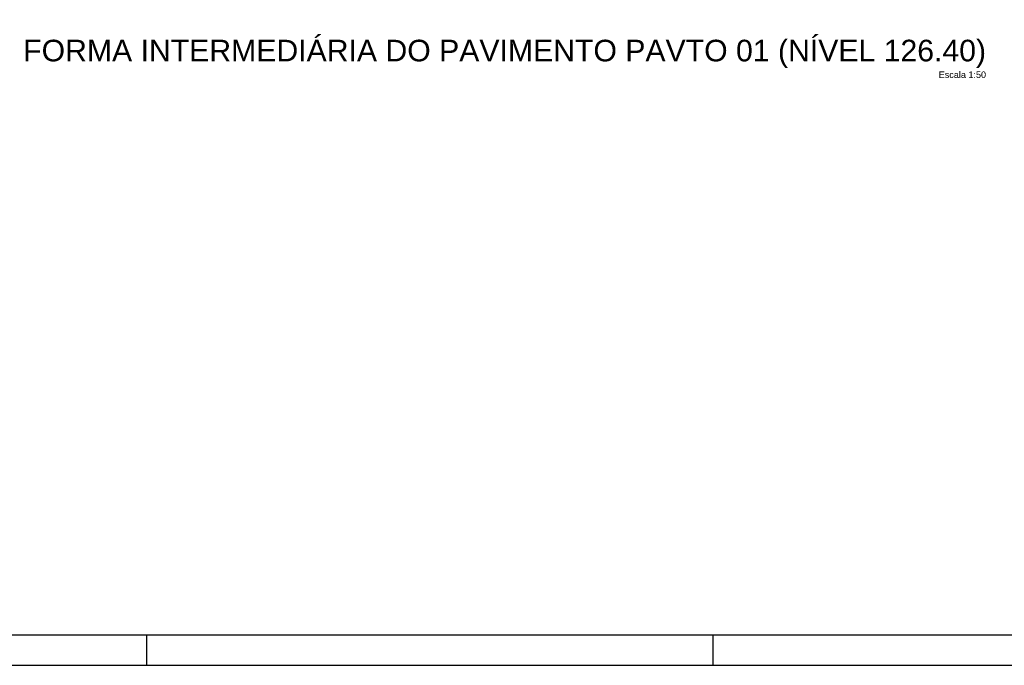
# Model space of a CAD drawing. Header units: millimetres. Extents: x 0 to 119, y 0 to 84.
# Tile 5 of 9: x 59 to 91, y 0 to 21. Entities that reach past the tile are written whole.
import ezdxf

# ---------------------------------------------------------------- set-up
doc = ezdxf.new("R2010")
doc.units = ezdxf.units.MM
doc.header["$MEASUREMENT"] = 0
doc.linetypes.add('NULL', pattern=[0])
doc.layers.add('FO-Títulos', color=1, linetype='Continuous', lineweight=20)
doc.layers.add('SEDUC_MARF', color=1, linetype='Continuous')
doc.layers.add('SEDUC_MARGG', color=7, linetype='Continuous')
doc.styles.add('Arial', font='txt')

msp = doc.modelspace()

# ---------------------------------------------------------------- linework, layer by layer
at = {"layer": 'SEDUC_MARF'}
for p, q in [((63.4015, 1), (63.4015, 0)), ((81.9015, 1), (81.9015, 0))]:
    msp.add_line(p, q, dxfattribs=at)
msp.add_lwpolyline([(118.9, 84.1), (0, 84.1), (0, 0), (118.9, 0)], close=True, dxfattribs=at)
at = {"layer": 'SEDUC_MARGG'}
msp.add_lwpolyline([(2.5, 1), (117.9, 1), (117.9, 83.1), (2.5, 83.1), (2.5, 1)], dxfattribs=at)

# ---------------------------------------------------------------- texts
at = {"layer": 'FO-Títulos', "linetype": 'NULL', "attachment_point": 9, "line_spacing_factor": 0.798, "style": 'Arial'}
for s, insert, char_height, width in [('FORMA INTERMEDIÁRIA DO PAVIMENTO PAVTO 01 (NÍVEL 126.40)', (90.8282, 19.5228), 0.706, 63.154072), ('Escala 1:50', (90.8282, 19.1907), 0.2118, 3.03084)]:
    msp.add_mtext(s, dxfattribs=dict(at, insert=insert, char_height=char_height, width=width))

doc.saveas('drawing.dxf')
